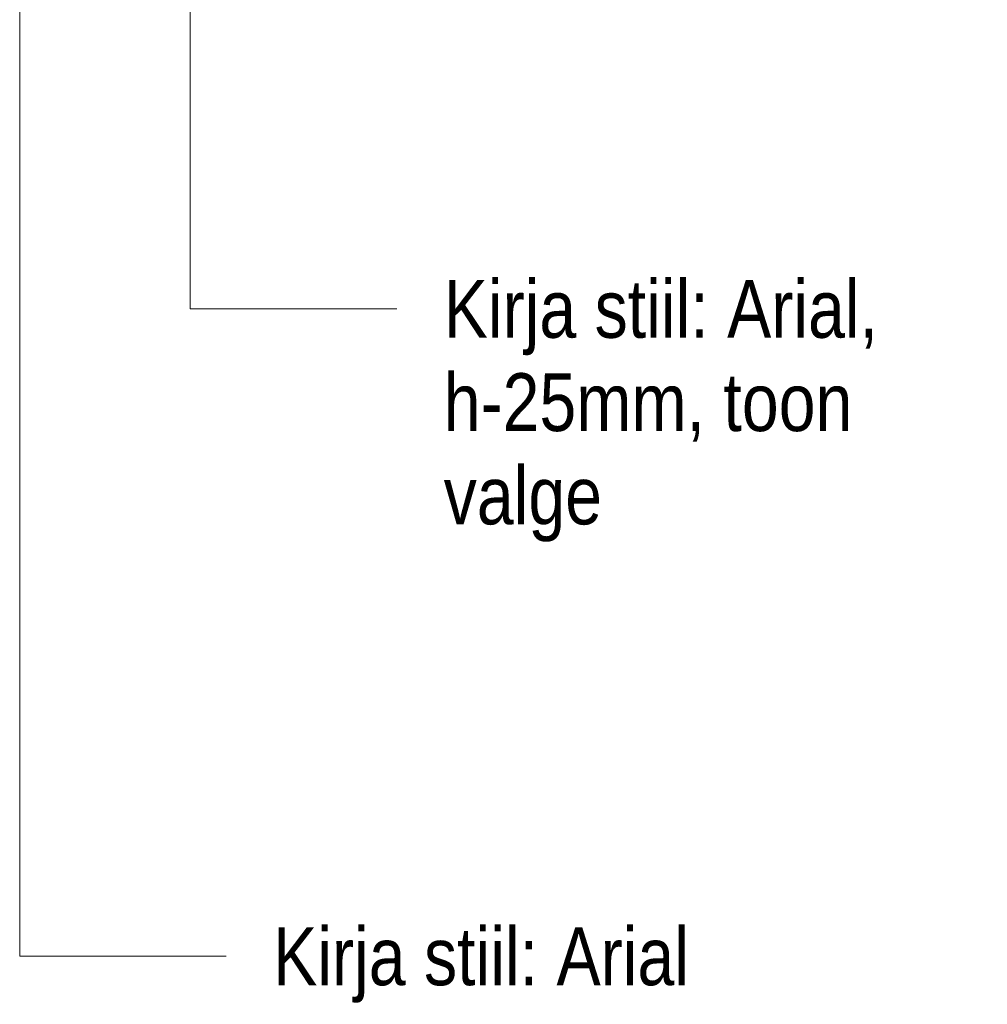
# Model space of a CAD drawing. Header units: millimetres. Extents: x -35550 to -1797, y -2320 to 9844.
# Tile 3 of 96: x -35018 to -34600, y 548 to 974. Entities that reach past the tile are written whole.
import ezdxf

# ---------------------------------------------------------------- set-up
doc = ezdxf.new("R2010")
doc.units = ezdxf.units.MM
doc.layers.add('Text Notes', color=7, linetype='Continuous', lineweight=9)
doc.styles.add('Swis721 Cn BT_1', font='swissc.ttf', dxfattribs={"height": 25})

msp = doc.modelspace()

# ---------------------------------------------------------------- linework, layer by layer
at = {"layer": 'Text Notes'}
for p, q in [((-35018.34, 1252.29), (-35018.34, 569.12)), ((-34944.57, 1066.17), (-34944.57, 849.12)), ((-34944.57, 849.12), (-34855.32, 849.12)), ((-35018.34, 569.12), (-34929.08, 569.12))]:
    msp.add_line(p, q, dxfattribs=at)

# ---------------------------------------------------------------- texts
at = {"layer": 'Text Notes', "char_height": 25, "attachment_point": 1, "style": 'Swis721 Cn BT_1'}
for s, insert, width in [('Kirja stiil: Arial, ', (-34835, 861.62), 243.713), ('h-25mm, toon ', (-34835, 821.28), 234.8944), ('valge', (-34835, 780.93), 80.9704), ('Kirja stiil: Arial ', (-34908.76, 581.62), 233.2911)]:
    msp.add_mtext(s, dxfattribs=dict(at, insert=insert, width=width))

doc.saveas('drawing.dxf')
